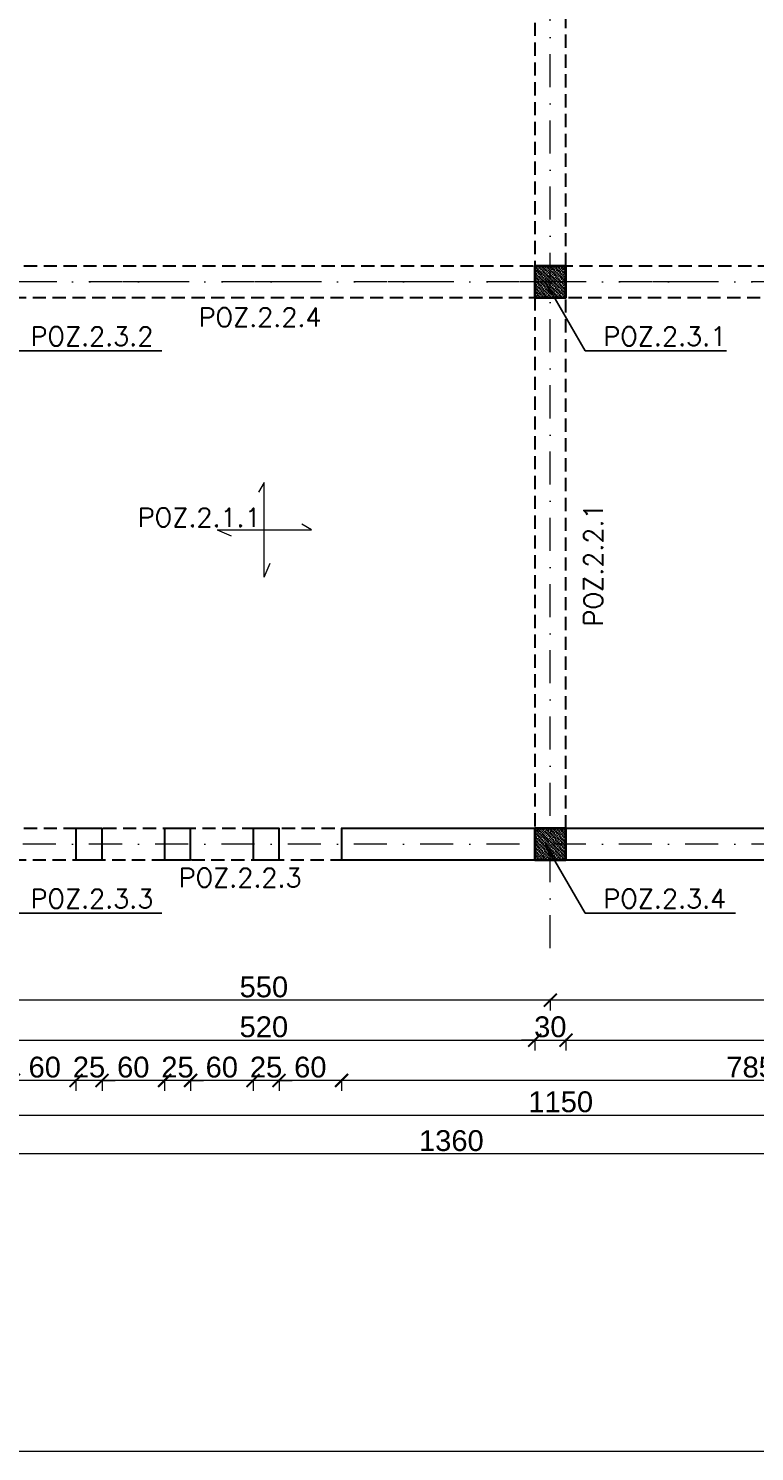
# Model space of a CAD drawing. Extents: x 4615668 to 9294084, y 5328875 to 10688993.
# Tile 46 of 67: x 4662200 to 4662897, y 5334997 to 5336364. Entities that reach past the tile are written whole.
import ezdxf

# ---------------------------------------------------------------- set-up
doc = ezdxf.new("R2010")
doc.units = 0
doc.header["$MEASUREMENT"] = 0
doc.linetypes.add('DASHDOT', pattern=[25.4, 12.7, -6.35, 0, -6.35])
doc.linetypes.add('DASHED', pattern=[19.05, 12.7, -6.35])
for name, color, linetype, lineweight in [('hatch', 253, 'Continuous', 0), ('K-BELKI', 5, 'DASHED', 30), ('K-OPISY', 252, 'Continuous', 15), ('K-OPISY @ 10', 252, 'Continuous', 15), ('K-SCIANY CIENKI', 163, 'Continuous', 30), ('K-SCIANY GRUBY', 195, 'Continuous', 40), ('K-WIDOK', 45, 'Continuous', 20), ('K-WYMIARY', 7, 'Continuous', 15), ('Osie', 175, 'DASHDOT', 9), ('Wymiar', 7, 'Continuous', 9)]:
    doc.layers.add(name, color=color, linetype=linetype, lineweight=lineweight)
doc.styles.add('Arial Narrow 20', font='arial.ttf', dxfattribs={"height": 20})
doc.styles.add('Opis', font='simplex.shx')
doc.styles.add('Simplex', font='simplex.shx')
doc.dimstyles.new('1do100 ok', dxfattribs={"dimscale": 0.5, "dimtxt": 12, "dimasz": 25, "dimexe": 20, "dimexo": 0, "dimgap": 5, "dimtad": 1, "dimdec": 0, "dimzin": 9, "dimtxsty": 'Arial Narrow 20', "dimblk": 'ARCHTICK', "dimcen": 3, "dimdle": 20, "dimclrd": 256, "dimclre": 256, "dimclrt": 256, "dimadec": 0, "dimazin": 2, "dimtfac": 1, "dimtdec": 0, "dimtix": 1, "dimtmove": 2, "dimatfit": 3, "dimldrblk": 'NONE', "dimfxl": 0, "dimtvp": 1, "dimtolj": 1, "dimtzin": 0, "dimlwd": 5, "dimlwe": 5, "dimarcsym": 0})
doc.dimstyles.new('1do50', dxfattribs={"dimscale": 5, "dimtxt": 2.5, "dimasz": 2.5, "dimexe": 2.5, "dimexo": 0.5, "dimgap": 1, "dimtad": 1, "dimdec": 1, "dimrnd": 0.5, "dimzin": 12, "dimdsep": 46, "dimtxsty": 'Simplex', "dimblk": 'OBLIQUE', "dimcen": 0.5, "dimdle": 2.5, "dimclrd": 256, "dimclre": 256, "dimclrt": 256, "dimadec": 1, "dimazin": 3, "dimtfac": 1, "dimtdec": 1, "dimtix": 1, "dimtmove": 0, "dimatfit": 3, "dimfxl": 0, "dimtolj": 1, "dimtzin": 0, "dimarcsym": 0})
pattern_1 = [(315, (-15252.2947, 579.1716), (1.767766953, 1.767766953), []), (315, (-15252.2947, 577.404), (1.767766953, 1.767766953), [1.25, -0.625])]

# ---------------------------------------------------------------- blocks, each defined once
blk = doc.blocks.new('_Oblique')
at = {"color": 0, "linetype": 'ByBlock', "lineweight": -2}
blk.add_line((-0.5, -0.5), (0.5, 0.5), dxfattribs=at)
blk = doc.blocks.new('G$C61CBF25F')
at = {"layer": 'Osie', "lineweight": 0, "ltscale": 2.5}
for p, q in [((855, 0), (855, 1880)), ((1525, 640), (-5, 640)), ((1525, 100), (204.8, 100))]:
    blk.add_line(p, q, dxfattribs=at)
blk = doc.blocks.new('_ArchTick')
at = {"color": 0, "linetype": 'ByBlock', "const_width": 0.15}
blk.add_lwpolyline([(-0.5, -0.5), (0.5, 0.5)], dxfattribs=at)
blk = doc.blocks.new('*D6970')
at = {"layer": 'Defpoints', "color": 0}
for p in [(4663270.7, 5335565.6), (4662700.7, 5335534), (4662700.7, 5335430.7)]:
    blk.add_point(p, dxfattribs=at)
at = {"layer": 'K-WYMIARY', "lineweight": 5, "ltscale": 40}
for p, q in [((4663280.7, 5335430.7), (4662690.7, 5335430.7)), ((4662700.7, 5335432), (4662700.7, 5335420.7)), ((4663270.7, 5335432), (4663270.7, 5335420.7))]:
    blk.add_line(p, q, dxfattribs=at)
at = {"layer": 'K-WYMIARY', "linetype": 'ByBlock', "lineweight": 5, "xscale": 12.5, "yscale": 12.5, "zscale": 12.5, "rotation": 180}
blk.add_blockref('_ArchTick', (4662700.7, 5335430.7), dxfattribs=at)
at = {"layer": 'K-WYMIARY', "linetype": 'ByBlock', "lineweight": 5, "xscale": 12.5, "yscale": 12.5, "zscale": 12.5}
blk.add_blockref('_ArchTick', (4663270.7, 5335430.7), dxfattribs=at)
at = {"layer": 'K-WYMIARY', "lineweight": 0, "ltscale": 40, "insert": (4662985.7, 5335443.4), "char_height": 20, "attachment_point": 5, "style": 'Arial Narrow 20'}
blk.add_mtext('\\A1;570', dxfattribs=at)
blk = doc.blocks.new('_None')
blk = doc.blocks.new('*D6971')
at = {"layer": 'Defpoints', "color": 0}
for p in [(4662700.7, 5335534), (4662150.7, 5335480.6), (4662150.7, 5335430.7)]:
    blk.add_point(p, dxfattribs=at)
at = {"layer": 'K-WYMIARY', "lineweight": 5, "ltscale": 40}
for p, q in [((4662710.7, 5335430.7), (4662140.7, 5335430.7)), ((4662150.7, 5335432), (4662150.7, 5335420.7)), ((4662700.7, 5335432), (4662700.7, 5335420.7))]:
    blk.add_line(p, q, dxfattribs=at)
at = {"layer": 'K-WYMIARY', "linetype": 'ByBlock', "lineweight": 5, "xscale": 12.5, "yscale": 12.5, "zscale": 12.5, "rotation": 180}
blk.add_blockref('_ArchTick', (4662150.7, 5335430.7), dxfattribs=at)
at = {"layer": 'K-WYMIARY', "linetype": 'ByBlock', "lineweight": 5, "xscale": 12.5, "yscale": 12.5, "zscale": 12.5}
blk.add_blockref('_ArchTick', (4662700.7, 5335430.7), dxfattribs=at)
at = {"layer": 'K-WYMIARY', "lineweight": 0, "ltscale": 40, "insert": (4662425.7, 5335443.4), "char_height": 20, "attachment_point": 5, "style": 'Arial Narrow 20'}
blk.add_mtext('\\A1;550', dxfattribs=at)
blk = doc.blocks.new('*D6977')
at = {"layer": 'Defpoints', "color": 0}
for p in [(4662165.7, 5335565.6), (4662685.7, 5335565.6), (4662685.7, 5335392.4)]:
    blk.add_point(p, dxfattribs=at)
at = {"layer": 'K-WYMIARY', "lineweight": 5, "ltscale": 40}
for p, q in [((4662155.7, 5335392.4), (4662695.7, 5335392.4)), ((4662165.7, 5335393.7), (4662165.7, 5335382.4)), ((4662685.7, 5335393.7), (4662685.7, 5335382.4))]:
    blk.add_line(p, q, dxfattribs=at)
at = {"layer": 'K-WYMIARY', "linetype": 'ByBlock', "lineweight": 5, "xscale": 12.5, "yscale": 12.5, "zscale": 12.5, "rotation": 180}
blk.add_blockref('_ArchTick', (4662165.7, 5335392.4), dxfattribs=at)
at = {"layer": 'K-WYMIARY', "linetype": 'ByBlock', "lineweight": 5, "xscale": 12.5, "yscale": 12.5, "zscale": 12.5}
blk.add_blockref('_ArchTick', (4662685.7, 5335392.4), dxfattribs=at)
at = {"layer": 'K-WYMIARY', "lineweight": 0, "ltscale": 40, "insert": (4662425.7, 5335405.1), "char_height": 20, "attachment_point": 5, "style": 'Arial Narrow 20'}
blk.add_mtext('\\A1;520', dxfattribs=at)
blk = doc.blocks.new('*D6978')
at = {"layer": 'Defpoints', "color": 0}
for p in [(4662685.7, 5335565.6), (4662715.7, 5335565.6), (4662715.7, 5335392.4)]:
    blk.add_point(p, dxfattribs=at)
at = {"layer": 'K-WYMIARY', "lineweight": 5, "ltscale": 40}
for p, q in [((4662685.7, 5335392.4), (4662673.2, 5335392.4)), ((4662675.7, 5335392.4), (4662725.7, 5335392.4)), ((4662685.7, 5335393.7), (4662685.7, 5335382.4)), ((4662715.7, 5335393.7), (4662715.7, 5335382.4)), ((4662715.7, 5335392.4), (4662728.2, 5335392.4))]:
    blk.add_line(p, q, dxfattribs=at)
at = {"layer": 'K-WYMIARY', "linetype": 'ByBlock', "lineweight": 5, "xscale": 12.5, "yscale": 12.5, "zscale": 12.5}
blk.add_blockref('_ArchTick', (4662685.7, 5335392.4), dxfattribs=at)
at = {"layer": 'K-WYMIARY', "linetype": 'ByBlock', "lineweight": 5, "xscale": 12.5, "yscale": 12.5, "zscale": 12.5, "rotation": 180}
blk.add_blockref('_ArchTick', (4662715.7, 5335392.4), dxfattribs=at)
at = {"layer": 'K-WYMIARY', "lineweight": 0, "ltscale": 40, "insert": (4662700.7, 5335405.1), "char_height": 20, "attachment_point": 5, "style": 'Arial Narrow 20'}
blk.add_mtext('\\A1;30', dxfattribs=at)
blk = doc.blocks.new('*D6979')
at = {"layer": 'Defpoints', "color": 0}
for p in [(4662715.7, 5335565.6), (4663255.7, 5335565.6), (4663255.7, 5335392.4)]:
    blk.add_point(p, dxfattribs=at)
at = {"layer": 'K-WYMIARY', "lineweight": 5, "ltscale": 40}
for p, q in [((4662705.7, 5335392.4), (4663265.7, 5335392.4)), ((4662715.7, 5335393.7), (4662715.7, 5335382.4)), ((4663255.7, 5335393.7), (4663255.7, 5335382.4))]:
    blk.add_line(p, q, dxfattribs=at)
at = {"layer": 'K-WYMIARY', "linetype": 'ByBlock', "lineweight": 5, "xscale": 12.5, "yscale": 12.5, "zscale": 12.5, "rotation": 180}
blk.add_blockref('_ArchTick', (4662715.7, 5335392.4), dxfattribs=at)
at = {"layer": 'K-WYMIARY', "linetype": 'ByBlock', "lineweight": 5, "xscale": 12.5, "yscale": 12.5, "zscale": 12.5}
blk.add_blockref('_ArchTick', (4663255.7, 5335392.4), dxfattribs=at)
at = {"layer": 'K-WYMIARY', "lineweight": 0, "ltscale": 40, "insert": (4662985.7, 5335405.1), "char_height": 20, "attachment_point": 5, "style": 'Arial Narrow 20'}
blk.add_mtext('\\A1;540', dxfattribs=at)
blk = doc.blocks.new('*D6981')
at = {"layer": 'Defpoints', "color": 0}
for p in [(4662500.3, 5335565.6), (4663285.7, 5335565.6), (4662500.3, 5335353.7)]:
    blk.add_point(p, dxfattribs=at)
at = {"layer": 'K-WYMIARY', "lineweight": 5, "ltscale": 40}
for p, q in [((4663295.7, 5335353.7), (4662490.3, 5335353.7)), ((4662500.3, 5335355), (4662500.3, 5335343.7)), ((4663285.7, 5335355), (4663285.7, 5335343.7))]:
    blk.add_line(p, q, dxfattribs=at)
at = {"layer": 'K-WYMIARY', "linetype": 'ByBlock', "lineweight": 5, "xscale": 12.5, "yscale": 12.5, "zscale": 12.5, "rotation": 180}
blk.add_blockref('_ArchTick', (4662500.3, 5335353.7), dxfattribs=at)
at = {"layer": 'K-WYMIARY', "linetype": 'ByBlock', "lineweight": 5, "xscale": 12.5, "yscale": 12.5, "zscale": 12.5}
blk.add_blockref('_ArchTick', (4663285.7, 5335353.7), dxfattribs=at)
at = {"layer": 'K-WYMIARY', "lineweight": 0, "ltscale": 40, "insert": (4662893, 5335366.4), "char_height": 20, "attachment_point": 5, "style": 'Arial Narrow 20'}
blk.add_mtext('\\A1;785', dxfattribs=at)
blk = doc.blocks.new('*D6982')
at = {"layer": 'Defpoints', "color": 0}
for p in [(4662440.3, 5335565.6), (4662500.3, 5335565.6), (4662440.3, 5335353.7)]:
    blk.add_point(p, dxfattribs=at)
at = {"layer": 'K-WYMIARY', "lineweight": 5, "ltscale": 40}
for p, q in [((4662510.3, 5335353.7), (4662430.3, 5335353.7)), ((4662440.3, 5335355), (4662440.3, 5335343.7)), ((4662500.3, 5335355), (4662500.3, 5335343.7))]:
    blk.add_line(p, q, dxfattribs=at)
at = {"layer": 'K-WYMIARY', "linetype": 'ByBlock', "lineweight": 5, "xscale": 12.5, "yscale": 12.5, "zscale": 12.5, "rotation": 180}
blk.add_blockref('_ArchTick', (4662440.3, 5335353.7), dxfattribs=at)
at = {"layer": 'K-WYMIARY', "linetype": 'ByBlock', "lineweight": 5, "xscale": 12.5, "yscale": 12.5, "zscale": 12.5}
blk.add_blockref('_ArchTick', (4662500.3, 5335353.7), dxfattribs=at)
at = {"layer": 'K-WYMIARY', "lineweight": 0, "ltscale": 40, "insert": (4662470.3, 5335366.4), "char_height": 20, "attachment_point": 5, "style": 'Arial Narrow 20'}
blk.add_mtext('\\A1;60', dxfattribs=at)
blk = doc.blocks.new('*D6983')
at = {"layer": 'Defpoints', "color": 0}
for p in [(4662415.3, 5335565.6), (4662440.3, 5335565.6), (4662415.3, 5335353.7)]:
    blk.add_point(p, dxfattribs=at)
at = {"layer": 'K-WYMIARY', "lineweight": 5, "ltscale": 40}
for p, q in [((4662415.3, 5335353.7), (4662402.8, 5335353.7)), ((4662450.3, 5335353.7), (4662405.3, 5335353.7)), ((4662415.3, 5335355), (4662415.3, 5335343.7)), ((4662440.3, 5335355), (4662440.3, 5335343.7)), ((4662440.3, 5335353.7), (4662452.8, 5335353.7))]:
    blk.add_line(p, q, dxfattribs=at)
at = {"layer": 'K-WYMIARY', "linetype": 'ByBlock', "lineweight": 5, "xscale": 12.5, "yscale": 12.5, "zscale": 12.5}
blk.add_blockref('_ArchTick', (4662415.3, 5335353.7), dxfattribs=at)
at = {"layer": 'K-WYMIARY', "linetype": 'ByBlock', "lineweight": 5, "xscale": 12.5, "yscale": 12.5, "zscale": 12.5, "rotation": 180}
blk.add_blockref('_ArchTick', (4662440.3, 5335353.7), dxfattribs=at)
at = {"layer": 'K-WYMIARY', "lineweight": 0, "ltscale": 40, "insert": (4662427.8, 5335366.4), "char_height": 20, "attachment_point": 5, "style": 'Arial Narrow 20'}
blk.add_mtext('\\A1;25', dxfattribs=at)
blk = doc.blocks.new('*D6984')
at = {"layer": 'Defpoints', "color": 0}
for p in [(4662355.3, 5335565.6), (4662415.3, 5335565.6), (4662355.3, 5335353.7)]:
    blk.add_point(p, dxfattribs=at)
at = {"layer": 'K-WYMIARY', "lineweight": 5, "ltscale": 40}
for p, q in [((4662425.3, 5335353.7), (4662345.3, 5335353.7)), ((4662355.3, 5335355), (4662355.3, 5335343.7)), ((4662415.3, 5335355), (4662415.3, 5335343.7))]:
    blk.add_line(p, q, dxfattribs=at)
at = {"layer": 'K-WYMIARY', "linetype": 'ByBlock', "lineweight": 5, "xscale": 12.5, "yscale": 12.5, "zscale": 12.5, "rotation": 180}
blk.add_blockref('_ArchTick', (4662355.3, 5335353.7), dxfattribs=at)
at = {"layer": 'K-WYMIARY', "linetype": 'ByBlock', "lineweight": 5, "xscale": 12.5, "yscale": 12.5, "zscale": 12.5}
blk.add_blockref('_ArchTick', (4662415.3, 5335353.7), dxfattribs=at)
at = {"layer": 'K-WYMIARY', "lineweight": 0, "ltscale": 40, "insert": (4662385.3, 5335366.4), "char_height": 20, "attachment_point": 5, "style": 'Arial Narrow 20'}
blk.add_mtext('\\A1;60', dxfattribs=at)
blk = doc.blocks.new('*D6985')
at = {"layer": 'Defpoints', "color": 0}
for p in [(4662330.3, 5335565.6), (4662355.3, 5335565.6), (4662330.3, 5335353.7)]:
    blk.add_point(p, dxfattribs=at)
at = {"layer": 'K-WYMIARY', "lineweight": 5, "ltscale": 40}
for p, q in [((4662330.3, 5335353.7), (4662317.8, 5335353.7)), ((4662365.3, 5335353.7), (4662320.3, 5335353.7)), ((4662330.3, 5335355), (4662330.3, 5335343.7)), ((4662355.3, 5335355), (4662355.3, 5335343.7)), ((4662355.3, 5335353.7), (4662367.8, 5335353.7))]:
    blk.add_line(p, q, dxfattribs=at)
at = {"layer": 'K-WYMIARY', "linetype": 'ByBlock', "lineweight": 5, "xscale": 12.5, "yscale": 12.5, "zscale": 12.5}
blk.add_blockref('_ArchTick', (4662330.3, 5335353.7), dxfattribs=at)
at = {"layer": 'K-WYMIARY', "linetype": 'ByBlock', "lineweight": 5, "xscale": 12.5, "yscale": 12.5, "zscale": 12.5, "rotation": 180}
blk.add_blockref('_ArchTick', (4662355.3, 5335353.7), dxfattribs=at)
at = {"layer": 'K-WYMIARY', "lineweight": 0, "ltscale": 40, "insert": (4662342.8, 5335366.4), "char_height": 20, "attachment_point": 5, "style": 'Arial Narrow 20'}
blk.add_mtext('\\A1;25', dxfattribs=at)
blk = doc.blocks.new('*D6986')
at = {"layer": 'Defpoints', "color": 0}
for p in [(4662270.3, 5335565.6), (4662330.3, 5335565.6), (4662270.3, 5335353.7)]:
    blk.add_point(p, dxfattribs=at)
at = {"layer": 'K-WYMIARY', "lineweight": 5, "ltscale": 40}
for p, q in [((4662340.3, 5335353.7), (4662260.3, 5335353.7)), ((4662270.3, 5335355), (4662270.3, 5335343.7)), ((4662330.3, 5335355), (4662330.3, 5335343.7))]:
    blk.add_line(p, q, dxfattribs=at)
at = {"layer": 'K-WYMIARY', "linetype": 'ByBlock', "lineweight": 5, "xscale": 12.5, "yscale": 12.5, "zscale": 12.5, "rotation": 180}
blk.add_blockref('_ArchTick', (4662270.3, 5335353.7), dxfattribs=at)
at = {"layer": 'K-WYMIARY', "linetype": 'ByBlock', "lineweight": 5, "xscale": 12.5, "yscale": 12.5, "zscale": 12.5}
blk.add_blockref('_ArchTick', (4662330.3, 5335353.7), dxfattribs=at)
at = {"layer": 'K-WYMIARY', "lineweight": 0, "ltscale": 40, "insert": (4662300.3, 5335366.4), "char_height": 20, "attachment_point": 5, "style": 'Arial Narrow 20'}
blk.add_mtext('\\A1;60', dxfattribs=at)
blk = doc.blocks.new('*D6987')
at = {"layer": 'Defpoints', "color": 0}
for p in [(4662245.3, 5335565.6), (4662270.3, 5335565.6), (4662245.3, 5335353.7)]:
    blk.add_point(p, dxfattribs=at)
at = {"layer": 'K-WYMIARY', "lineweight": 5, "ltscale": 40}
for p, q in [((4662245.3, 5335353.7), (4662232.8, 5335353.7)), ((4662280.3, 5335353.7), (4662235.3, 5335353.7)), ((4662245.3, 5335355), (4662245.3, 5335343.7)), ((4662270.3, 5335355), (4662270.3, 5335343.7)), ((4662270.3, 5335353.7), (4662282.8, 5335353.7))]:
    blk.add_line(p, q, dxfattribs=at)
at = {"layer": 'K-WYMIARY', "linetype": 'ByBlock', "lineweight": 5, "xscale": 12.5, "yscale": 12.5, "zscale": 12.5}
blk.add_blockref('_ArchTick', (4662245.3, 5335353.7), dxfattribs=at)
at = {"layer": 'K-WYMIARY', "linetype": 'ByBlock', "lineweight": 5, "xscale": 12.5, "yscale": 12.5, "zscale": 12.5, "rotation": 180}
blk.add_blockref('_ArchTick', (4662270.3, 5335353.7), dxfattribs=at)
at = {"layer": 'K-WYMIARY', "lineweight": 0, "ltscale": 40, "insert": (4662257.8, 5335366.4), "char_height": 20, "attachment_point": 5, "style": 'Arial Narrow 20'}
blk.add_mtext('\\A1;25', dxfattribs=at)
blk = doc.blocks.new('*D6988')
at = {"layer": 'Defpoints', "color": 0}
for p in [(4662185.3, 5335565.6), (4662245.3, 5335565.6), (4662185.3, 5335353.7)]:
    blk.add_point(p, dxfattribs=at)
at = {"layer": 'K-WYMIARY', "lineweight": 5, "ltscale": 40}
for p, q in [((4662255.3, 5335353.7), (4662175.3, 5335353.7)), ((4662185.3, 5335355), (4662185.3, 5335343.7)), ((4662245.3, 5335355), (4662245.3, 5335343.7))]:
    blk.add_line(p, q, dxfattribs=at)
at = {"layer": 'K-WYMIARY', "linetype": 'ByBlock', "lineweight": 5, "xscale": 12.5, "yscale": 12.5, "zscale": 12.5, "rotation": 180}
blk.add_blockref('_ArchTick', (4662185.3, 5335353.7), dxfattribs=at)
at = {"layer": 'K-WYMIARY', "linetype": 'ByBlock', "lineweight": 5, "xscale": 12.5, "yscale": 12.5, "zscale": 12.5}
blk.add_blockref('_ArchTick', (4662245.3, 5335353.7), dxfattribs=at)
at = {"layer": 'K-WYMIARY', "lineweight": 0, "ltscale": 40, "insert": (4662215.3, 5335366.4), "char_height": 20, "attachment_point": 5, "style": 'Arial Narrow 20'}
blk.add_mtext('\\A1;60', dxfattribs=at)
blk = doc.blocks.new('*D6992')
at = {"layer": 'Defpoints', "color": 0}
for p in [(4662135.7, 5336105.6), (4663285.7, 5335565.6), (4663285.7, 5335320.4)]:
    blk.add_point(p, dxfattribs=at)
at = {"layer": 'K-WYMIARY', "lineweight": 5, "ltscale": 40}
for p, q in [((4662125.7, 5335320.4), (4663295.7, 5335320.4)), ((4662135.7, 5335321.6), (4662135.7, 5335310.4)), ((4663285.7, 5335321.6), (4663285.7, 5335310.4))]:
    blk.add_line(p, q, dxfattribs=at)
at = {"layer": 'K-WYMIARY', "linetype": 'ByBlock', "lineweight": 5, "xscale": 12.5, "yscale": 12.5, "zscale": 12.5, "rotation": 180}
blk.add_blockref('_ArchTick', (4662135.7, 5335320.4), dxfattribs=at)
at = {"layer": 'K-WYMIARY', "linetype": 'ByBlock', "lineweight": 5, "xscale": 12.5, "yscale": 12.5, "zscale": 12.5}
blk.add_blockref('_ArchTick', (4663285.7, 5335320.4), dxfattribs=at)
at = {"layer": 'K-WYMIARY', "lineweight": 0, "ltscale": 40, "insert": (4662710.7, 5335333.1), "char_height": 20, "attachment_point": 5, "style": 'Arial Narrow 20'}
blk.add_mtext('\\A1;1150', dxfattribs=at)
blk = doc.blocks.new('*D6993')
at = {"layer": 'Defpoints', "color": 0}
for p in [(4661925.7, 5336105.6), (4663285.7, 5335565.6), (4661925.7, 5335283.1)]:
    blk.add_point(p, dxfattribs=at)
at = {"layer": 'K-WYMIARY', "lineweight": 5, "ltscale": 40}
for p, q in [((4663295.7, 5335283.1), (4661915.7, 5335283.1)), ((4661925.7, 5335284.4), (4661925.7, 5335273.1)), ((4663285.7, 5335284.4), (4663285.7, 5335273.1))]:
    blk.add_line(p, q, dxfattribs=at)
at = {"layer": 'K-WYMIARY', "linetype": 'ByBlock', "lineweight": 5, "xscale": 12.5, "yscale": 12.5, "zscale": 12.5, "rotation": 180}
blk.add_blockref('_ArchTick', (4661925.7, 5335283.1), dxfattribs=at)
at = {"layer": 'K-WYMIARY', "linetype": 'ByBlock', "lineweight": 5, "xscale": 12.5, "yscale": 12.5, "zscale": 12.5}
blk.add_blockref('_ArchTick', (4663285.7, 5335283.1), dxfattribs=at)
at = {"layer": 'K-WYMIARY', "lineweight": 0, "ltscale": 40, "insert": (4662605.7, 5335295.8), "char_height": 20, "attachment_point": 5, "style": 'Arial Narrow 20'}
blk.add_mtext('\\A1;1360', dxfattribs=at)

msp = doc.modelspace()

# ---------------------------------------------------------------- hatches: boundary and pattern name
at = {"layer": 'K-WIDOK', "linetype": 'Continuous', "lineweight": 0}
h = msp.add_hatch(dxfattribs=at)
h.set_pattern_fill('ANSI33', color=256, scale=10, angle=270)
h.set_pattern_definition(pattern_1)
h.paths.add_polyline_path([(4662685.7, 5336105.6), (4662715.7, 5336105.6), (4662715.7, 5336135.6), (4662685.7, 5336135.6)])
h = msp.add_hatch(dxfattribs=at)
h.set_pattern_fill('ANSI33', color=256, scale=10, angle=270)
h.set_pattern_definition(pattern_1)
h.paths.add_polyline_path([(4662685.7, 5335565.6), (4662715.7, 5335565.6), (4662715.7, 5335595.6), (4662685.7, 5335595.6)])

# ---------------------------------------------------------------- linework, layer by layer
at = {"layer": 'hatch', "color": 252}
msp.add_lwpolyline([(4660845.3, 5337847.4), (4664665.3, 5337847.4), (4664665.3, 5334997.4), (4660845.3, 5334997.4)], close=True, dxfattribs=at)
at = {"layer": 'K-BELKI'}
for points in [[(4662685.7, 5336135.6), (4662715.7, 5336135.6), (4662715.7, 5337245.6), (4662685.7, 5337245.6)], [(4662165.7, 5336105.6), (4663255.7, 5336105.6), (4663255.7, 5336135.6), (4662165.7, 5336135.6)], [(4662685.7, 5335595.6), (4662715.7, 5335595.6), (4662715.7, 5336105.6), (4662685.7, 5336105.6)], [(4662165.7, 5335565.6), (4663255.7, 5335565.6), (4663255.7, 5335595.6), (4662165.7, 5335595.6)]]:
    msp.add_lwpolyline(points, close=True, dxfattribs=at)
at = {"layer": 'K-SCIANY CIENKI'}
for points in [[(4662245.3, 5335565.6), (4662270.3, 5335565.6), (4662270.3, 5335595.6), (4662245.3, 5335595.6)], [(4662330.3, 5335565.6), (4662355.3, 5335565.6), (4662355.3, 5335595.6), (4662330.3, 5335595.6)], [(4662415.3, 5335565.6), (4662440.3, 5335565.6), (4662440.3, 5335595.6), (4662415.3, 5335595.6)], [(4662500.3, 5335565.6), (4662685.7, 5335565.6), (4662685.7, 5335595.6), (4662500.3, 5335595.6)], [(4662715.7, 5335565.6), (4663255.7, 5335565.6), (4663255.7, 5335595.6), (4662715.7, 5335595.6)]]:
    msp.add_lwpolyline(points, close=True, dxfattribs=at)
at = {"layer": 'K-SCIANY GRUBY'}
for points in [[(4662685.7, 5336105.6), (4662715.7, 5336105.6), (4662715.7, 5336135.6), (4662685.7, 5336135.6)], [(4662685.7, 5335565.6), (4662715.7, 5335565.6), (4662715.7, 5335595.6), (4662685.7, 5335595.6)]]:
    msp.add_lwpolyline(points, close=True, dxfattribs=at)
at = {"layer": 'Osie', "lineweight": 0, "ltscale": 5}
msp.add_line((4663370.7, 5336120.6), (4662050.6, 5336120.6), dxfattribs=at)
at = {"layer": 'Wymiar', "linetype": 'Continuous', "ltscale": 40}
for p, q in [((4662426, 5335927.7), (4662420.7, 5335918.4)), ((4662426, 5335837), (4662426, 5335927.7)), ((4662380.7, 5335882.4), (4662471.3, 5335882.4)), ((4662380.7, 5335882.4), (4662394.2, 5335876.7)), ((4662471.3, 5335882.4), (4662462, 5335887.7)), ((4662426, 5335837), (4662431.7, 5335850.5))]:
    msp.add_line(p, q, dxfattribs=at)

# ---------------------------------------------------------------- block references
at = {"lineweight": 0, "ltscale": 40}
msp.add_blockref('G$C61CBF25F', (4661845.7, 5335480.6), dxfattribs=at)

# ---------------------------------------------------------------- texts
at = {"layer": 'K-OPISY', "char_height": 18, "style": 'Simplex'}
for s, insert, attachment_point in [('{\\C0;POZ.2.3.2}', (4662201.6, 5336059.2), 7), ('{\\C0;POZ.2.3.1}', (4662751.6, 5336059.2), 7), ('{\\C0;POZ.2.1.1}', (4662422.6, 5335885.3), 9), ('{\\C0;POZ.2.3.3}', (4662201.6, 5335519.2), 7), ('{\\C0;POZ.2.3.4}', (4662751.6, 5335519.2), 7)]:
    msp.add_mtext(s, dxfattribs=dict(at, insert=insert, attachment_point=attachment_point))
at = {"layer": 'K-OPISY @ 10', "char_height": 18, "width": 427.874, "attachment_point": 1, "style": 'Opis'}
for s, insert, rotation in [('{\\C0;POZ.2.2.4}', (4662363, 5336095.5), 0), ('{\\C0;POZ.2.2.1}', (4662733, 5335789.7), 90), ('{\\C0;POZ.2.2.3}', (4662343.9, 5335557.4), 0)]:
    msp.add_mtext(s, dxfattribs=dict(at, insert=insert, rotation=rotation))

# ---------------------------------------------------------------- dimensions: what is measured, and where the dimension line sits
at = {"layer": 'K-WYMIARY', "lineweight": 0, "ltscale": 40}
for base, p1, p2, picture, middle in [((4661925.7, 5335283.1), (4663285.7, 5335565.6), (4661925.7, 5336105.6), '*D6993', (4662605.7, 5335295.8)), ((4663285.7, 5335320.4), (4662135.7, 5336105.6), (4663285.7, 5335565.6), '*D6992', (4662710.7, 5335333.1)), ((4662685.7, 5335392.4), (4662165.7, 5335565.6), (4662685.7, 5335565.6), '*D6977', (4662425.7, 5335405.1)), ((4662185.3, 5335353.7), (4662245.3, 5335565.6), (4662185.3, 5335565.6), '*D6988', (4662215.3, 5335366.4)), ((4662245.3, 5335353.7), (4662270.3, 5335565.6), (4662245.3, 5335565.6), '*D6987', (4662257.8, 5335366.4)), ((4662270.3, 5335353.7), (4662330.3, 5335565.6), (4662270.3, 5335565.6), '*D6986', (4662300.3, 5335366.4)), ((4662330.3, 5335353.7), (4662355.3, 5335565.6), (4662330.3, 5335565.6), '*D6985', (4662342.8, 5335366.4)), ((4662355.3, 5335353.7), (4662415.3, 5335565.6), (4662355.3, 5335565.6), '*D6984', (4662385.3, 5335366.4)), ((4662415.3, 5335353.7), (4662440.3, 5335565.6), (4662415.3, 5335565.6), '*D6983', (4662427.8, 5335366.4)), ((4662440.3, 5335353.7), (4662500.3, 5335565.6), (4662440.3, 5335565.6), '*D6982', (4662470.3, 5335366.4)), ((4662500.3, 5335353.7), (4663285.7, 5335565.6), (4662500.3, 5335565.6), '*D6981', (4662893, 5335366.4)), ((4662715.7, 5335392.4), (4662685.7, 5335565.6), (4662715.7, 5335565.6), '*D6978', (4662700.7, 5335405.1)), ((4662700.7, 5335430.7), (4663270.7, 5335565.6), (4662700.7, 5335534), '*D6970', (4662985.7, 5335443.4)), ((4663255.7, 5335392.4), (4662715.7, 5335565.6), (4663255.7, 5335565.6), '*D6979', (4662985.7, 5335405.1)), ((4662150.7, 5335430.7), (4662700.7, 5335534), (4662150.7, 5335480.6), '*D6971', (4662425.7, 5335443.4))]:
    dim = msp.add_linear_dim(base=base, p1=p1, p2=p2, dimstyle='1do100 ok', override={"dimfxl": 2.5}, dxfattribs=at)
    dim.commit()
    dim.dimension.update_dxf_attribs({"geometry": picture, "text_midpoint": middle})

# ---------------------------------------------------------------- leaders
at = {"layer": 'K-OPISY', "annotation_type": 0, "has_hookline": 1, "hookline_direction": 0}
for points, text_width in [([(4662145.7, 5336120.7), (4662184.1, 5336054.2), (4662196.6, 5336054.2)], 126), ([(4662695.7, 5336120.7), (4662734.1, 5336054.2), (4662746.6, 5336054.2)], 118.3), ([(4662145.7, 5335580.7), (4662184.1, 5335514.2), (4662196.6, 5335514.2)], 126), ([(4662695.7, 5335580.7), (4662734.1, 5335514.2), (4662746.6, 5335514.2)], 126.9)]:
    msp.add_leader(points, dimstyle='1do50', override={"dimgap": 1, "dimtad": 1}, dxfattribs=dict(at, text_width=text_width))

doc.saveas('drawing.dxf')
